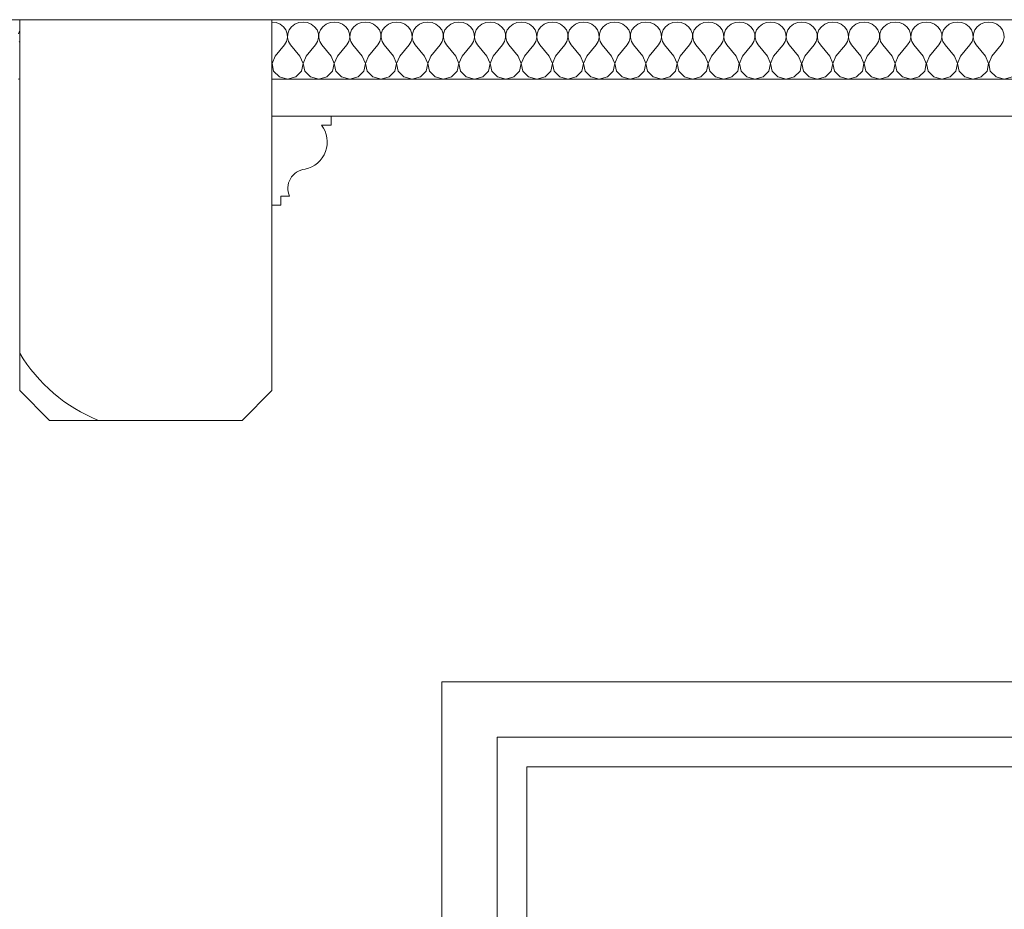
# Model space of a CAD drawing. Header units: millimetres. Extents: x -573548 to 674770, y -246895 to -89040.
# Tile 99 of 199: x 115280 to 115944, y -236277 to -235677. Entities that reach past the tile are written whole.
import ezdxf

# ---------------------------------------------------------------- set-up
doc = ezdxf.new("R2010")
doc.units = ezdxf.units.MM
for name, color, linetype, lineweight in [('belki sufitowe_Nr_pióra__41', 8, 'Continuous', 9), ('DRZWI_Nr_pióra__1', 8, 'Continuous', 9), ('DRZWI_Nr_pióra__2', 8, 'Continuous', 9), ('HATCH_Nr_pióra__251', 8, 'Continuous', 9), ('Nowe_Drawing & Figure_Nr_pióra__59', 8, 'Continuous', 9), ('Nowe_strop_Nr_pióra__59', 8, 'Continuous', 9), ('strop_Nr_pióra__41', 8, 'Continuous', 9)]:
    doc.layers.add(name, color=color, linetype=linetype, lineweight=lineweight)
doc.layers.add('Nowe_Drawing & Figure', color=7, linetype='Continuous')

# ---------------------------------------------------------------- blocks, each defined once
blk = doc.blocks.new('*X480', base_point=(477978.69, -104863.57))
at = {"layer": 'Nowe_Drawing & Figure', "color": 21, "linetype": 'Continuous', "lineweight": 13, "true_color": 0xffaaaa}
for p, q in [((510047.73, -73225.99), (510046.9, -73228.22)), ((510047.42, -73233.45), (510047.73, -73233.96)), ((510046.72, -73258.8), (510047.73, -73258.54))]:
    blk.add_line(p, q, dxfattribs=at)
blk = doc.blocks.new('Wypełnienie_51_1', base_point=(477978.69, -104863.57))
at = {"layer": 'Nowe_Drawing & Figure', "color": 21, "linetype": 'Continuous', "lineweight": 13, "true_color": 0xffaaaa}
blk.add_blockref('*X480', (477978.69, -104863.57), dxfattribs=at)
blk = doc.blocks.new('*X482', base_point=(477978.69, -104863.57))
at = {"layer": 'Nowe_Drawing & Figure', "color": 21, "linetype": 'Continuous', "lineweight": 13, "true_color": 0xffaaaa}
for p, q in [((510220.6, -73220.77), (510217.73, -73220.4)), ((510223.25, -73221.84), (510220.6, -73220.77)), ((510225.48, -73223.53), (510223.25, -73221.84)), ((510227.12, -73225.71), (510225.48, -73223.53)), ((510228.05, -73228.22), (510227.12, -73225.71)), ((510229.34, -73225.71), (510228.41, -73228.22)), ((510230.98, -73223.53), (510229.34, -73225.71)), ((510233.21, -73221.84), (510230.98, -73223.53)), ((510235.86, -73220.77), (510233.21, -73221.84)), ((510238.73, -73220.4), (510235.86, -73220.77)), ((510241.6, -73220.77), (510238.73, -73220.4)), ((510244.25, -73221.84), (510241.6, -73220.77)), ((510246.48, -73223.53), (510244.25, -73221.84)), ((510248.12, -73225.71), (510246.48, -73223.53)), ((510249.05, -73228.22), (510248.12, -73225.71)), ((510250.34, -73225.71), (510249.41, -73228.22)), ((510251.98, -73223.53), (510250.34, -73225.71)), ((510254.21, -73221.84), (510251.98, -73223.53)), ((510256.86, -73220.77), (510254.21, -73221.84)), ((510259.73, -73220.4), (510256.86, -73220.77)), ((510262.6, -73220.77), (510259.73, -73220.4)), ((510265.25, -73221.84), (510262.6, -73220.77)), ((510267.48, -73223.53), (510265.25, -73221.84)), ((510269.12, -73225.71), (510267.48, -73223.53)), ((510270.05, -73228.22), (510269.12, -73225.71)), ((510271.34, -73225.71), (510270.41, -73228.22)), ((510272.98, -73223.53), (510271.34, -73225.71)), ((510275.21, -73221.84), (510272.98, -73223.53)), ((510277.86, -73220.77), (510275.21, -73221.84)), ((510280.73, -73220.4), (510277.86, -73220.77)), ((510283.6, -73220.77), (510280.73, -73220.4)), ((510286.25, -73221.84), (510283.6, -73220.77)), ((510288.48, -73223.53), (510286.25, -73221.84)), ((510290.12, -73225.71), (510288.48, -73223.53)), ((510291.05, -73228.22), (510290.12, -73225.71)), ((510292.34, -73225.71), (510291.41, -73228.22)), ((510293.98, -73223.53), (510292.34, -73225.71)), ((510296.21, -73221.84), (510293.98, -73223.53)), ((510298.86, -73220.77), (510296.21, -73221.84)), ((510301.73, -73220.4), (510298.86, -73220.77)), ((510304.6, -73220.77), (510301.73, -73220.4)), ((510307.25, -73221.84), (510304.6, -73220.77)), ((510309.48, -73223.53), (510307.25, -73221.84)), ((510311.12, -73225.71), (510309.48, -73223.53)), ((510312.05, -73228.22), (510311.12, -73225.71)), ((510313.34, -73225.71), (510312.41, -73228.22)), ((510314.98, -73223.53), (510313.34, -73225.71)), ((510317.21, -73221.84), (510314.98, -73223.53)), ((510319.86, -73220.77), (510317.21, -73221.84)), ((510322.73, -73220.4), (510319.86, -73220.77)), ((510325.6, -73220.77), (510322.73, -73220.4)), ((510328.25, -73221.84), (510325.6, -73220.77)), ((510330.48, -73223.53), (510328.25, -73221.84)), ((510332.12, -73225.71), (510330.48, -73223.53)), ((510333.05, -73228.22), (510332.12, -73225.71)), ((510334.34, -73225.71), (510333.41, -73228.22)), ((510335.98, -73223.53), (510334.34, -73225.71)), ((510338.21, -73221.84), (510335.98, -73223.53)), ((510340.86, -73220.77), (510338.21, -73221.84)), ((510343.73, -73220.4), (510340.86, -73220.77)), ((510346.6, -73220.77), (510343.73, -73220.4)), ((510349.25, -73221.84), (510346.6, -73220.77)), ((510351.48, -73223.53), (510349.25, -73221.84)), ((510353.12, -73225.71), (510351.48, -73223.53)), ((510354.05, -73228.22), (510353.12, -73225.71)), ((510355.34, -73225.71), (510354.41, -73228.22)), ((510356.98, -73223.53), (510355.34, -73225.71)), ((510359.21, -73221.84), (510356.98, -73223.53)), ((510361.86, -73220.77), (510359.21, -73221.84)), ((510364.73, -73220.4), (510361.86, -73220.77)), ((510367.6, -73220.77), (510364.73, -73220.4)), ((510370.25, -73221.84), (510367.6, -73220.77)), ((510372.48, -73223.53), (510370.25, -73221.84)), ((510374.12, -73225.71), (510372.48, -73223.53)), ((510375.05, -73228.22), (510374.12, -73225.71)), ((510376.34, -73225.71), (510375.41, -73228.22)), ((510377.98, -73223.53), (510376.34, -73225.71)), ((510380.21, -73221.84), (510377.98, -73223.53)), ((510382.86, -73220.77), (510380.21, -73221.84)), ((510385.73, -73220.4), (510382.86, -73220.77)), ((510388.6, -73220.77), (510385.73, -73220.4)), ((510391.25, -73221.84), (510388.6, -73220.77)), ((510393.48, -73223.53), (510391.25, -73221.84)), ((510395.12, -73225.71), (510393.48, -73223.53)), ((510396.05, -73228.22), (510395.12, -73225.71)), ((510397.34, -73225.71), (510396.41, -73228.22)), ((510398.98, -73223.53), (510397.34, -73225.71)), ((510401.21, -73221.84), (510398.98, -73223.53)), ((510403.86, -73220.77), (510401.21, -73221.84)), ((510406.73, -73220.4), (510403.86, -73220.77)), ((510409.6, -73220.77), (510406.73, -73220.4)), ((510412.25, -73221.84), (510409.6, -73220.77)), ((510414.48, -73223.53), (510412.25, -73221.84)), ((510416.12, -73225.71), (510414.48, -73223.53)), ((510417.05, -73228.22), (510416.12, -73225.71)), ((510418.34, -73225.71), (510417.41, -73228.22)), ((510419.98, -73223.53), (510418.34, -73225.71)), ((510422.21, -73221.84), (510419.98, -73223.53)), ((510424.86, -73220.77), (510422.21, -73221.84)), ((510427.73, -73220.4), (510424.86, -73220.77)), ((510430.6, -73220.77), (510427.73, -73220.4)), ((510433.25, -73221.84), (510430.6, -73220.77)), ((510435.48, -73223.53), (510433.25, -73221.84)), ((510437.12, -73225.71), (510435.48, -73223.53)), ((510438.05, -73228.22), (510437.12, -73225.71)), ((510439.34, -73225.71), (510438.41, -73228.22)), ((510440.98, -73223.53), (510439.34, -73225.71)), ((510443.21, -73221.84), (510440.98, -73223.53)), ((510445.86, -73220.77), (510443.21, -73221.84)), ((510448.73, -73220.4), (510445.86, -73220.77)), ((510451.6, -73220.77), (510448.73, -73220.4)), ((510454.25, -73221.84), (510451.6, -73220.77)), ((510456.48, -73223.53), (510454.25, -73221.84)), ((510458.12, -73225.71), (510456.48, -73223.53)), ((510459.05, -73228.22), (510458.12, -73225.71)), ((510460.34, -73225.71), (510459.41, -73228.22)), ((510461.98, -73223.53), (510460.34, -73225.71)), ((510464.21, -73221.84), (510461.98, -73223.53)), ((510466.86, -73220.77), (510464.21, -73221.84)), ((510469.73, -73220.4), (510466.86, -73220.77)), ((510472.6, -73220.77), (510469.73, -73220.4)), ((510475.25, -73221.84), (510472.6, -73220.77)), ((510477.48, -73223.53), (510475.25, -73221.84)), ((510479.12, -73225.71), (510477.48, -73223.53)), ((510480.05, -73228.22), (510479.12, -73225.71)), ((510481.34, -73225.71), (510480.41, -73228.22)), ((510482.98, -73223.53), (510481.34, -73225.71)), ((510485.21, -73221.84), (510482.98, -73223.53)), ((510487.86, -73220.77), (510485.21, -73221.84)), ((510490.73, -73220.4), (510487.86, -73220.77)), ((510493.6, -73220.77), (510490.73, -73220.4)), ((510496.25, -73221.84), (510493.6, -73220.77)), ((510498.48, -73223.53), (510496.25, -73221.84)), ((510500.12, -73225.71), (510498.48, -73223.53)), ((510501.05, -73228.22), (510500.12, -73225.71)), ((510502.34, -73225.71), (510501.41, -73228.22)), ((510503.98, -73223.53), (510502.34, -73225.71)), ((510506.21, -73221.84), (510503.98, -73223.53)), ((510508.86, -73220.77), (510506.21, -73221.84)), ((510511.73, -73220.4), (510508.86, -73220.77)), ((510514.6, -73220.77), (510511.73, -73220.4)), ((510517.25, -73221.84), (510514.6, -73220.77)), ((510519.48, -73223.53), (510517.25, -73221.84)), ((510521.12, -73225.71), (510519.48, -73223.53)), ((510522.05, -73228.22), (510521.12, -73225.71)), ((510523.34, -73225.71), (510522.41, -73228.22)), ((510524.98, -73223.53), (510523.34, -73225.71)), ((510527.21, -73221.84), (510524.98, -73223.53)), ((510529.86, -73220.77), (510527.21, -73221.84)), ((510532.73, -73220.4), (510529.86, -73220.77)), ((510535.6, -73220.77), (510532.73, -73220.4)), ((510538.25, -73221.84), (510535.6, -73220.77)), ((510540.48, -73223.53), (510538.25, -73221.84)), ((510542.12, -73225.71), (510540.48, -73223.53)), ((510543.05, -73228.22), (510542.12, -73225.71)), ((510544.34, -73225.71), (510543.41, -73228.22)), ((510545.98, -73223.53), (510544.34, -73225.71)), ((510548.21, -73221.84), (510545.98, -73223.53)), ((510550.86, -73220.77), (510548.21, -73221.84)), ((510553.73, -73220.4), (510550.86, -73220.77)), ((510556.6, -73220.77), (510553.73, -73220.4)), ((510559.25, -73221.84), (510556.6, -73220.77)), ((510561.48, -73223.53), (510559.25, -73221.84)), ((510563.12, -73225.71), (510561.48, -73223.53)), ((510564.05, -73228.22), (510563.12, -73225.71)), ((510565.34, -73225.71), (510564.41, -73228.22)), ((510566.98, -73223.53), (510565.34, -73225.71)), ((510569.21, -73221.84), (510566.98, -73223.53)), ((510571.86, -73220.77), (510569.21, -73221.84)), ((510574.73, -73220.4), (510571.86, -73220.77)), ((510577.6, -73220.77), (510574.73, -73220.4)), ((510580.25, -73221.84), (510577.6, -73220.77)), ((510582.48, -73223.53), (510580.25, -73221.84)), ((510584.12, -73225.71), (510582.48, -73223.53)), ((510585.05, -73228.22), (510584.12, -73225.71)), ((510586.34, -73225.71), (510585.41, -73228.22)), ((510587.98, -73223.53), (510586.34, -73225.71)), ((510590.21, -73221.84), (510587.98, -73223.53)), ((510592.86, -73220.77), (510590.21, -73221.84)), ((510595.73, -73220.4), (510592.86, -73220.77)), ((510598.6, -73220.77), (510595.73, -73220.4)), ((510601.25, -73221.84), (510598.6, -73220.77)), ((510603.48, -73223.53), (510601.25, -73221.84)), ((510605.12, -73225.71), (510603.48, -73223.53)), ((510606.05, -73228.22), (510605.12, -73225.71)), ((510607.34, -73225.71), (510606.41, -73228.22)), ((510608.98, -73223.53), (510607.34, -73225.71)), ((510611.21, -73221.84), (510608.98, -73223.53)), ((510613.86, -73220.77), (510611.21, -73221.84)), ((510616.73, -73220.4), (510613.86, -73220.77)), ((510619.6, -73220.77), (510616.73, -73220.4)), ((510622.25, -73221.84), (510619.6, -73220.77)), ((510624.48, -73223.53), (510622.25, -73221.84)), ((510626.12, -73225.71), (510624.48, -73223.53)), ((510627.05, -73228.22), (510626.12, -73225.71)), ((510628.34, -73225.71), (510627.41, -73228.22)), ((510629.98, -73223.53), (510628.34, -73225.71)), ((510632.21, -73221.84), (510629.98, -73223.53)), ((510634.86, -73220.77), (510632.21, -73221.84)), ((510637.73, -73220.4), (510634.86, -73220.77)), ((510640.6, -73220.77), (510637.73, -73220.4)), ((510643.25, -73221.84), (510640.6, -73220.77)), ((510645.48, -73223.53), (510643.25, -73221.84)), ((510647.12, -73225.71), (510645.48, -73223.53)), ((510648.05, -73228.22), (510647.12, -73225.71)), ((510649.34, -73225.71), (510648.41, -73228.22)), ((510650.98, -73223.53), (510649.34, -73225.71)), ((510653.21, -73221.84), (510650.98, -73223.53)), ((510655.86, -73220.77), (510653.21, -73221.84)), ((510658.73, -73220.4), (510655.86, -73220.77)), ((510661.6, -73220.77), (510658.73, -73220.4)), ((510664.25, -73221.84), (510661.6, -73220.77)), ((510666.48, -73223.53), (510664.25, -73221.84)), ((510668.12, -73225.71), (510666.48, -73223.53)), ((510669.05, -73228.22), (510668.12, -73225.71)), ((510670.34, -73225.71), (510669.41, -73228.22)), ((510671.98, -73223.53), (510670.34, -73225.71)), ((510674.21, -73221.84), (510671.98, -73223.53)), ((510676.86, -73220.77), (510674.21, -73221.84)), ((510679.73, -73220.4), (510676.86, -73220.77)), ((510682.6, -73220.77), (510679.73, -73220.4)), ((510685.25, -73221.84), (510682.6, -73220.77)), ((510687.48, -73223.53), (510685.25, -73221.84)), ((510689.12, -73225.71), (510687.48, -73223.53)), ((510690.05, -73228.22), (510689.12, -73225.71)), ((510691.34, -73225.71), (510690.41, -73228.22)), ((510692.98, -73223.53), (510691.34, -73225.71)), ((510695.21, -73221.84), (510692.98, -73223.53)), ((510697.86, -73220.77), (510695.21, -73221.84)), ((510700.73, -73220.4), (510697.86, -73220.77)), ((510703.6, -73220.77), (510700.73, -73220.4)), ((510706.25, -73221.84), (510703.6, -73220.77)), ((510708.48, -73223.53), (510706.25, -73221.84)), ((510710.12, -73225.71), (510708.48, -73223.53)), ((510711.05, -73228.22), (510710.12, -73225.71)), ((510227.53, -73233.45), (510228.19, -73230.87)), ((510228.19, -73230.87), (510228.05, -73228.22)), ((510228.41, -73228.22), (510228.27, -73230.87)), ((510228.27, -73230.87), (510228.93, -73233.45)), ((510248.53, -73233.45), (510249.19, -73230.87)), ((510249.19, -73230.87), (510249.05, -73228.22)), ((510249.41, -73228.22), (510249.27, -73230.87)), ((510249.27, -73230.87), (510249.93, -73233.45)), ((510269.53, -73233.45), (510270.19, -73230.87)), ((510270.19, -73230.87), (510270.05, -73228.22)), ((510270.41, -73228.22), (510270.27, -73230.87)), ((510270.27, -73230.87), (510270.93, -73233.45)), ((510290.53, -73233.45), (510291.19, -73230.87)), ((510291.19, -73230.87), (510291.05, -73228.22)), ((510291.41, -73228.22), (510291.27, -73230.87)), ((510291.27, -73230.87), (510291.93, -73233.45)), ((510311.53, -73233.45), (510312.19, -73230.87)), ((510312.19, -73230.87), (510312.05, -73228.22)), ((510312.41, -73228.22), (510312.27, -73230.87)), ((510312.27, -73230.87), (510312.93, -73233.45)), ((510332.53, -73233.45), (510333.19, -73230.87)), ((510333.19, -73230.87), (510333.05, -73228.22)), ((510333.41, -73228.22), (510333.27, -73230.87)), ((510333.27, -73230.87), (510333.93, -73233.45)), ((510353.53, -73233.45), (510354.19, -73230.87)), ((510354.19, -73230.87), (510354.05, -73228.22)), ((510354.41, -73228.22), (510354.27, -73230.87)), ((510354.27, -73230.87), (510354.93, -73233.45)), ((510374.53, -73233.45), (510375.19, -73230.87)), ((510375.19, -73230.87), (510375.05, -73228.22)), ((510375.41, -73228.22), (510375.27, -73230.87)), ((510375.27, -73230.87), (510375.93, -73233.45)), ((510395.53, -73233.45), (510396.19, -73230.87)), ((510396.19, -73230.87), (510396.05, -73228.22)), ((510396.41, -73228.22), (510396.27, -73230.87)), ((510396.27, -73230.87), (510396.93, -73233.45)), ((510416.53, -73233.45), (510417.19, -73230.87)), ((510417.19, -73230.87), (510417.05, -73228.22)), ((510417.41, -73228.22), (510417.27, -73230.87)), ((510417.27, -73230.87), (510417.93, -73233.45)), ((510437.53, -73233.45), (510438.19, -73230.87)), ((510438.19, -73230.87), (510438.05, -73228.22)), ((510438.41, -73228.22), (510438.27, -73230.87)), ((510438.27, -73230.87), (510438.93, -73233.45)), ((510458.53, -73233.45), (510459.19, -73230.87)), ((510459.19, -73230.87), (510459.05, -73228.22)), ((510459.41, -73228.22), (510459.27, -73230.87)), ((510459.27, -73230.87), (510459.93, -73233.45)), ((510479.53, -73233.45), (510480.19, -73230.87)), ((510480.19, -73230.87), (510480.05, -73228.22)), ((510480.41, -73228.22), (510480.27, -73230.87)), ((510480.27, -73230.87), (510480.93, -73233.45)), ((510500.53, -73233.45), (510501.19, -73230.87)), ((510501.19, -73230.87), (510501.05, -73228.22)), ((510501.41, -73228.22), (510501.27, -73230.87)), ((510501.27, -73230.87), (510501.93, -73233.45)), ((510521.53, -73233.45), (510522.19, -73230.87)), ((510522.19, -73230.87), (510522.05, -73228.22)), ((510522.41, -73228.22), (510522.27, -73230.87)), ((510522.27, -73230.87), (510522.93, -73233.45)), ((510542.53, -73233.45), (510543.19, -73230.87)), ((510543.19, -73230.87), (510543.05, -73228.22)), ((510543.41, -73228.22), (510543.27, -73230.87)), ((510543.27, -73230.87), (510543.93, -73233.45)), ((510563.53, -73233.45), (510564.19, -73230.87)), ((510564.19, -73230.87), (510564.05, -73228.22)), ((510564.41, -73228.22), (510564.27, -73230.87)), ((510564.27, -73230.87), (510564.93, -73233.45)), ((510584.53, -73233.45), (510585.19, -73230.87)), ((510585.19, -73230.87), (510585.05, -73228.22)), ((510585.41, -73228.22), (510585.27, -73230.87)), ((510585.27, -73230.87), (510585.93, -73233.45)), ((510605.53, -73233.45), (510606.19, -73230.87)), ((510606.19, -73230.87), (510606.05, -73228.22)), ((510606.41, -73228.22), (510606.27, -73230.87)), ((510606.27, -73230.87), (510606.93, -73233.45)), ((510626.53, -73233.45), (510627.19, -73230.87)), ((510627.19, -73230.87), (510627.05, -73228.22)), ((510627.41, -73228.22), (510627.27, -73230.87)), ((510627.27, -73230.87), (510627.93, -73233.45)), ((510647.53, -73233.45), (510648.19, -73230.87)), ((510648.19, -73230.87), (510648.05, -73228.22)), ((510648.41, -73228.22), (510648.27, -73230.87)), ((510648.27, -73230.87), (510648.93, -73233.45)), ((510668.53, -73233.45), (510669.19, -73230.87)), ((510669.19, -73230.87), (510669.05, -73228.22)), ((510669.41, -73228.22), (510669.27, -73230.87)), ((510669.27, -73230.87), (510669.93, -73233.45)), ((510689.53, -73233.45), (510690.19, -73230.87)), ((510690.19, -73230.87), (510690.05, -73228.22)), ((510690.41, -73228.22), (510690.27, -73230.87)), ((510690.27, -73230.87), (510690.93, -73233.45)), ((510710.53, -73233.45), (510711.19, -73230.87)), ((510711.19, -73230.87), (510711.05, -73228.22)), ((510219.83, -73243.44), (510226.13, -73235.76)), ((510226.13, -73235.76), (510227.53, -73233.45)), ((510228.93, -73233.45), (510230.33, -73235.76)), ((510236.63, -73243.44), (510230.33, -73235.76)), ((510240.83, -73243.44), (510247.13, -73235.76)), ((510247.13, -73235.76), (510248.53, -73233.45)), ((510249.93, -73233.45), (510251.33, -73235.76)), ((510257.63, -73243.44), (510251.33, -73235.76)), ((510261.83, -73243.44), (510268.13, -73235.76)), ((510268.13, -73235.76), (510269.53, -73233.45)), ((510270.93, -73233.45), (510272.33, -73235.76)), ((510278.63, -73243.44), (510272.33, -73235.76)), ((510282.83, -73243.44), (510289.13, -73235.76)), ((510289.13, -73235.76), (510290.53, -73233.45)), ((510291.93, -73233.45), (510293.33, -73235.76)), ((510299.63, -73243.44), (510293.33, -73235.76)), ((510303.83, -73243.44), (510310.13, -73235.76)), ((510310.13, -73235.76), (510311.53, -73233.45)), ((510312.93, -73233.45), (510314.33, -73235.76)), ((510320.63, -73243.44), (510314.33, -73235.76)), ((510324.83, -73243.44), (510331.13, -73235.76)), ((510331.13, -73235.76), (510332.53, -73233.45)), ((510333.93, -73233.45), (510335.33, -73235.76)), ((510341.63, -73243.44), (510335.33, -73235.76)), ((510345.83, -73243.44), (510352.13, -73235.76)), ((510352.13, -73235.76), (510353.53, -73233.45)), ((510354.93, -73233.45), (510356.33, -73235.76)), ((510362.63, -73243.44), (510356.33, -73235.76)), ((510366.83, -73243.44), (510373.13, -73235.76)), ((510373.13, -73235.76), (510374.53, -73233.45)), ((510375.93, -73233.45), (510377.33, -73235.76)), ((510383.63, -73243.44), (510377.33, -73235.76)), ((510387.83, -73243.44), (510394.13, -73235.76)), ((510394.13, -73235.76), (510395.53, -73233.45)), ((510396.93, -73233.45), (510398.33, -73235.76)), ((510404.63, -73243.44), (510398.33, -73235.76)), ((510408.83, -73243.44), (510415.13, -73235.76)), ((510415.13, -73235.76), (510416.53, -73233.45)), ((510417.93, -73233.45), (510419.33, -73235.76)), ((510425.63, -73243.44), (510419.33, -73235.76)), ((510429.83, -73243.44), (510436.13, -73235.76)), ((510436.13, -73235.76), (510437.53, -73233.45)), ((510438.93, -73233.45), (510440.33, -73235.76)), ((510446.63, -73243.44), (510440.33, -73235.76)), ((510450.83, -73243.44), (510457.13, -73235.76)), ((510457.13, -73235.76), (510458.53, -73233.45)), ((510459.93, -73233.45), (510461.33, -73235.76)), ((510467.63, -73243.44), (510461.33, -73235.76)), ((510471.83, -73243.44), (510478.13, -73235.76)), ((510478.13, -73235.76), (510479.53, -73233.45)), ((510480.93, -73233.45), (510482.33, -73235.76)), ((510488.63, -73243.44), (510482.33, -73235.76)), ((510492.83, -73243.44), (510499.13, -73235.76)), ((510499.13, -73235.76), (510500.53, -73233.45)), ((510501.93, -73233.45), (510503.33, -73235.76)), ((510509.63, -73243.44), (510503.33, -73235.76)), ((510513.83, -73243.44), (510520.13, -73235.76)), ((510520.13, -73235.76), (510521.53, -73233.45)), ((510522.93, -73233.45), (510524.33, -73235.76)), ((510530.63, -73243.44), (510524.33, -73235.76)), ((510534.83, -73243.44), (510541.13, -73235.76)), ((510541.13, -73235.76), (510542.53, -73233.45)), ((510543.93, -73233.45), (510545.33, -73235.76)), ((510551.63, -73243.44), (510545.33, -73235.76)), ((510555.83, -73243.44), (510562.13, -73235.76)), ((510562.13, -73235.76), (510563.53, -73233.45)), ((510564.93, -73233.45), (510566.33, -73235.76)), ((510572.63, -73243.44), (510566.33, -73235.76)), ((510576.83, -73243.44), (510583.13, -73235.76)), ((510583.13, -73235.76), (510584.53, -73233.45)), ((510585.93, -73233.45), (510587.33, -73235.76)), ((510593.63, -73243.44), (510587.33, -73235.76)), ((510597.83, -73243.44), (510604.13, -73235.76)), ((510604.13, -73235.76), (510605.53, -73233.45)), ((510606.93, -73233.45), (510608.33, -73235.76)), ((510614.63, -73243.44), (510608.33, -73235.76)), ((510618.83, -73243.44), (510625.13, -73235.76)), ((510625.13, -73235.76), (510626.53, -73233.45)), ((510627.93, -73233.45), (510629.33, -73235.76)), ((510635.63, -73243.44), (510629.33, -73235.76)), ((510639.83, -73243.44), (510646.13, -73235.76)), ((510646.13, -73235.76), (510647.53, -73233.45)), ((510648.93, -73233.45), (510650.33, -73235.76)), ((510656.63, -73243.44), (510650.33, -73235.76)), ((510660.83, -73243.44), (510667.13, -73235.76)), ((510667.13, -73235.76), (510668.53, -73233.45)), ((510669.93, -73233.45), (510671.33, -73235.76)), ((510677.63, -73243.44), (510671.33, -73235.76)), ((510681.83, -73243.44), (510688.13, -73235.76)), ((510688.13, -73235.76), (510689.53, -73233.45)), ((510690.93, -73233.45), (510692.33, -73235.76)), ((510698.63, -73243.44), (510692.33, -73235.76)), ((510702.83, -73243.44), (510709.13, -73235.76)), ((510709.13, -73235.76), (510710.53, -73233.45)), ((510219.83, -73243.44), (510217.77, -73248.34)), ((510238.69, -73248.34), (510236.63, -73243.44)), ((510240.83, -73243.44), (510238.77, -73248.34)), ((510259.69, -73248.34), (510257.63, -73243.44)), ((510261.83, -73243.44), (510259.77, -73248.34)), ((510280.69, -73248.34), (510278.63, -73243.44)), ((510282.83, -73243.44), (510280.77, -73248.34)), ((510301.69, -73248.34), (510299.63, -73243.44)), ((510303.83, -73243.44), (510301.77, -73248.34)), ((510322.69, -73248.34), (510320.63, -73243.44)), ((510324.83, -73243.44), (510322.77, -73248.34)), ((510343.69, -73248.34), (510341.63, -73243.44)), ((510345.83, -73243.44), (510343.77, -73248.34)), ((510364.69, -73248.34), (510362.63, -73243.44)), ((510366.83, -73243.44), (510364.77, -73248.34)), ((510385.69, -73248.34), (510383.63, -73243.44)), ((510387.83, -73243.44), (510385.77, -73248.34)), ((510406.69, -73248.34), (510404.63, -73243.44)), ((510408.83, -73243.44), (510406.77, -73248.34)), ((510427.69, -73248.34), (510425.63, -73243.44)), ((510429.83, -73243.44), (510427.77, -73248.34)), ((510448.69, -73248.34), (510446.63, -73243.44)), ((510450.83, -73243.44), (510448.77, -73248.34)), ((510469.69, -73248.34), (510467.63, -73243.44)), ((510471.83, -73243.44), (510469.77, -73248.34)), ((510490.69, -73248.34), (510488.63, -73243.44)), ((510492.83, -73243.44), (510490.77, -73248.34)), ((510511.69, -73248.34), (510509.63, -73243.44)), ((510513.83, -73243.44), (510511.77, -73248.34)), ((510532.69, -73248.34), (510530.63, -73243.44)), ((510534.83, -73243.44), (510532.77, -73248.34)), ((510553.69, -73248.34), (510551.63, -73243.44)), ((510555.83, -73243.44), (510553.77, -73248.34)), ((510574.69, -73248.34), (510572.63, -73243.44)), ((510576.83, -73243.44), (510574.77, -73248.34)), ((510595.69, -73248.34), (510593.63, -73243.44)), ((510597.83, -73243.44), (510595.77, -73248.34)), ((510616.69, -73248.34), (510614.63, -73243.44)), ((510618.83, -73243.44), (510616.77, -73248.34)), ((510637.69, -73248.34), (510635.63, -73243.44)), ((510639.83, -73243.44), (510637.77, -73248.34)), ((510658.69, -73248.34), (510656.63, -73243.44)), ((510660.83, -73243.44), (510658.77, -73248.34)), ((510679.69, -73248.34), (510677.63, -73243.44)), ((510681.83, -73243.44), (510679.77, -73248.34)), ((510700.69, -73248.34), (510698.63, -73243.44)), ((510702.83, -73243.44), (510700.77, -73248.34)), ((510217.77, -73248.34), (510218.84, -73253.5)), ((510237.62, -73253.5), (510238.69, -73248.34)), ((510238.77, -73248.34), (510239.84, -73253.5)), ((510258.62, -73253.5), (510259.69, -73248.34)), ((510259.77, -73248.34), (510260.84, -73253.5)), ((510279.62, -73253.5), (510280.69, -73248.34)), ((510280.77, -73248.34), (510281.84, -73253.5)), ((510300.62, -73253.5), (510301.69, -73248.34)), ((510301.77, -73248.34), (510302.84, -73253.5)), ((510321.62, -73253.5), (510322.69, -73248.34)), ((510322.77, -73248.34), (510323.84, -73253.5)), ((510342.62, -73253.5), (510343.69, -73248.34)), ((510343.77, -73248.34), (510344.84, -73253.5)), ((510363.62, -73253.5), (510364.69, -73248.34)), ((510364.77, -73248.34), (510365.84, -73253.5)), ((510384.62, -73253.5), (510385.69, -73248.34)), ((510385.77, -73248.34), (510386.84, -73253.5)), ((510405.62, -73253.5), (510406.69, -73248.34)), ((510406.77, -73248.34), (510407.84, -73253.5)), ((510426.62, -73253.5), (510427.69, -73248.34)), ((510427.77, -73248.34), (510428.84, -73253.5)), ((510447.62, -73253.5), (510448.69, -73248.34)), ((510448.77, -73248.34), (510449.84, -73253.5)), ((510468.62, -73253.5), (510469.69, -73248.34)), ((510469.77, -73248.34), (510470.84, -73253.5)), ((510489.62, -73253.5), (510490.69, -73248.34)), ((510490.77, -73248.34), (510491.84, -73253.5)), ((510510.62, -73253.5), (510511.69, -73248.34)), ((510511.77, -73248.34), (510512.84, -73253.5)), ((510531.62, -73253.5), (510532.69, -73248.34)), ((510532.77, -73248.34), (510533.84, -73253.5)), ((510552.62, -73253.5), (510553.69, -73248.34)), ((510553.77, -73248.34), (510554.84, -73253.5)), ((510573.62, -73253.5), (510574.69, -73248.34)), ((510574.77, -73248.34), (510575.84, -73253.5)), ((510594.62, -73253.5), (510595.69, -73248.34)), ((510595.77, -73248.34), (510596.84, -73253.5)), ((510615.62, -73253.5), (510616.69, -73248.34)), ((510616.77, -73248.34), (510617.84, -73253.5)), ((510636.62, -73253.5), (510637.69, -73248.34)), ((510637.77, -73248.34), (510638.84, -73253.5)), ((510657.62, -73253.5), (510658.69, -73248.34)), ((510658.77, -73248.34), (510659.84, -73253.5)), ((510678.62, -73253.5), (510679.69, -73248.34)), ((510679.77, -73248.34), (510680.84, -73253.5)), ((510699.62, -73253.5), (510700.69, -73248.34)), ((510700.77, -73248.34), (510701.84, -73253.5)), ((510218.84, -73253.5), (510222.71, -73257.37)), ((510222.71, -73257.37), (510228.23, -73258.8)), ((510228.23, -73258.8), (510233.75, -73257.37)), ((510233.75, -73257.37), (510237.62, -73253.5)), ((510239.84, -73253.5), (510243.71, -73257.37)), ((510243.71, -73257.37), (510249.23, -73258.8)), ((510249.23, -73258.8), (510254.75, -73257.37)), ((510254.75, -73257.37), (510258.62, -73253.5)), ((510260.84, -73253.5), (510264.71, -73257.37)), ((510264.71, -73257.37), (510270.23, -73258.8)), ((510270.23, -73258.8), (510275.75, -73257.37)), ((510275.75, -73257.37), (510279.62, -73253.5)), ((510281.84, -73253.5), (510285.71, -73257.37)), ((510285.71, -73257.37), (510291.23, -73258.8)), ((510291.23, -73258.8), (510296.75, -73257.37)), ((510296.75, -73257.37), (510300.62, -73253.5)), ((510302.84, -73253.5), (510306.71, -73257.37)), ((510306.71, -73257.37), (510312.23, -73258.8)), ((510312.23, -73258.8), (510317.75, -73257.37)), ((510317.75, -73257.37), (510321.62, -73253.5)), ((510323.84, -73253.5), (510327.71, -73257.37)), ((510327.71, -73257.37), (510333.23, -73258.8)), ((510333.23, -73258.8), (510338.75, -73257.37)), ((510338.75, -73257.37), (510342.62, -73253.5)), ((510344.84, -73253.5), (510348.71, -73257.37)), ((510348.71, -73257.37), (510354.23, -73258.8)), ((510354.23, -73258.8), (510359.75, -73257.37)), ((510359.75, -73257.37), (510363.62, -73253.5)), ((510365.84, -73253.5), (510369.71, -73257.37)), ((510369.71, -73257.37), (510375.23, -73258.8)), ((510375.23, -73258.8), (510380.75, -73257.37)), ((510380.75, -73257.37), (510384.62, -73253.5)), ((510386.84, -73253.5), (510390.71, -73257.37)), ((510390.71, -73257.37), (510396.23, -73258.8)), ((510396.23, -73258.8), (510401.75, -73257.37)), ((510401.75, -73257.37), (510405.62, -73253.5)), ((510407.84, -73253.5), (510411.71, -73257.37)), ((510411.71, -73257.37), (510417.23, -73258.8)), ((510417.23, -73258.8), (510422.75, -73257.37)), ((510422.75, -73257.37), (510426.62, -73253.5)), ((510428.84, -73253.5), (510432.71, -73257.37)), ((510432.71, -73257.37), (510438.23, -73258.8)), ((510438.23, -73258.8), (510443.75, -73257.37)), ((510443.75, -73257.37), (510447.62, -73253.5)), ((510449.84, -73253.5), (510453.71, -73257.37)), ((510453.71, -73257.37), (510459.23, -73258.8)), ((510459.23, -73258.8), (510464.75, -73257.37)), ((510464.75, -73257.37), (510468.62, -73253.5)), ((510470.84, -73253.5), (510474.71, -73257.37)), ((510474.71, -73257.37), (510480.23, -73258.8)), ((510480.23, -73258.8), (510485.75, -73257.37)), ((510485.75, -73257.37), (510489.62, -73253.5)), ((510491.84, -73253.5), (510495.71, -73257.37)), ((510495.71, -73257.37), (510501.23, -73258.8)), ((510501.23, -73258.8), (510506.75, -73257.37)), ((510506.75, -73257.37), (510510.62, -73253.5)), ((510512.84, -73253.5), (510516.71, -73257.37)), ((510516.71, -73257.37), (510522.23, -73258.8)), ((510522.23, -73258.8), (510527.75, -73257.37)), ((510527.75, -73257.37), (510531.62, -73253.5)), ((510533.84, -73253.5), (510537.71, -73257.37)), ((510537.71, -73257.37), (510543.23, -73258.8)), ((510543.23, -73258.8), (510548.75, -73257.37)), ((510548.75, -73257.37), (510552.62, -73253.5)), ((510554.84, -73253.5), (510558.71, -73257.37)), ((510558.71, -73257.37), (510564.23, -73258.8)), ((510564.23, -73258.8), (510569.75, -73257.37)), ((510569.75, -73257.37), (510573.62, -73253.5)), ((510575.84, -73253.5), (510579.71, -73257.37)), ((510579.71, -73257.37), (510585.23, -73258.8)), ((510585.23, -73258.8), (510590.75, -73257.37)), ((510590.75, -73257.37), (510594.62, -73253.5)), ((510596.84, -73253.5), (510600.71, -73257.37)), ((510600.71, -73257.37), (510606.23, -73258.8)), ((510606.23, -73258.8), (510611.75, -73257.37)), ((510611.75, -73257.37), (510615.62, -73253.5)), ((510617.84, -73253.5), (510621.71, -73257.37)), ((510621.71, -73257.37), (510627.23, -73258.8)), ((510627.23, -73258.8), (510632.75, -73257.37)), ((510632.75, -73257.37), (510636.62, -73253.5)), ((510638.84, -73253.5), (510642.71, -73257.37)), ((510642.71, -73257.37), (510648.23, -73258.8)), ((510648.23, -73258.8), (510653.75, -73257.37)), ((510653.75, -73257.37), (510657.62, -73253.5)), ((510659.84, -73253.5), (510663.71, -73257.37)), ((510663.71, -73257.37), (510669.23, -73258.8)), ((510669.23, -73258.8), (510674.75, -73257.37)), ((510674.75, -73257.37), (510678.62, -73253.5)), ((510680.84, -73253.5), (510684.71, -73257.37)), ((510684.71, -73257.37), (510690.23, -73258.8)), ((510690.23, -73258.8), (510695.75, -73257.37)), ((510695.75, -73257.37), (510699.62, -73253.5)), ((510701.84, -73253.5), (510705.71, -73257.37)), ((510705.71, -73257.37), (510711.23, -73258.8)), ((510711.23, -73258.8), (510716.75, -73257.37))]:
    blk.add_line(p, q, dxfattribs=at)
blk = doc.blocks.new('Wypełnienie_52_1', base_point=(477978.69, -104863.57))
at = {"layer": 'Nowe_Drawing & Figure', "color": 21, "linetype": 'Continuous', "lineweight": 13, "true_color": 0xffaaaa}
blk.add_blockref('*X482', (477978.69, -104863.57), dxfattribs=at)
blk = doc.blocks.new('A$C685D2BB2')
at = {"layer": 'belki sufitowe_Nr_pióra__41'}
blk.add_lwpolyline([(37269.92, 10947.29), (37289.92, 10967.29), (37289.92, 11217.29), (37119.92, 11217.29), (37119.92, 10967.29), (37139.92, 10947.29)], close=True, dxfattribs=at)
blk.add_lwpolyline([(37289.92, 11152.29), (37329.92, 11152.29), (37329.92, 11146.29), (37323.39, 11146.29, -0.549198), (37312.3, 11116.56, 0.516526), (37301.8, 11098.29), (37295.92, 11098.29), (37295.92, 11092.29), (37289.92, 11092.29)], format="xyb", close=True, dxfattribs=at)
at = {"layer": 'DRZWI_Nr_pióra__1'}
for p, q in [((38367.22, 10733.77), (37441.6, 10733.77)), ((37441.6, 10733.77), (37441.6, 8752.29)), ((38347.22, 10713.77), (37461.6, 10713.77)), ((37461.6, 10713.77), (37461.6, 8772.29))]:
    blk.add_line(p, q, dxfattribs=at)
at = {"layer": 'DRZWI_Nr_pióra__2'}
for p, q in [((38404.46, 10771.01), (37404.37, 10771.01)), ((37404.37, 10771.01), (37404.37, 8752.29))]:
    blk.add_line(p, q, dxfattribs=at)
at = {"layer": 'HATCH_Nr_pióra__251'}
blk.add_arc((37213.08, 11048.05), 108.4, 210.75244, 248.36775, dxfattribs=at)
at = {"layer": 'Nowe_strop_Nr_pióra__59'}
blk.add_line((24142.67, 11217.29), (40004.42, 11217.29), dxfattribs=at)
at = {"layer": 'strop_Nr_pióra__41'}
for p, q in [((37289.92, 11177.29), (38319.93, 11177.29)), ((37289.92, 11152.29), (38319.93, 11152.29))]:
    blk.add_line(p, q, dxfattribs=at)
at = {"layer": 'Nowe_Drawing & Figure_Nr_pióra__59'}
for name in ['Wypełnienie_51_1', 'Wypełnienie_52_1']:
    blk.add_blockref(name, (5050.88, -20427.48), dxfattribs=at)

msp = doc.modelspace()

# ---------------------------------------------------------------- block references
at = {"color": 150}
msp.add_blockref('A$C685D2BB2', (78160.45, -246894.58), dxfattribs=at)

doc.saveas('drawing.dxf')
